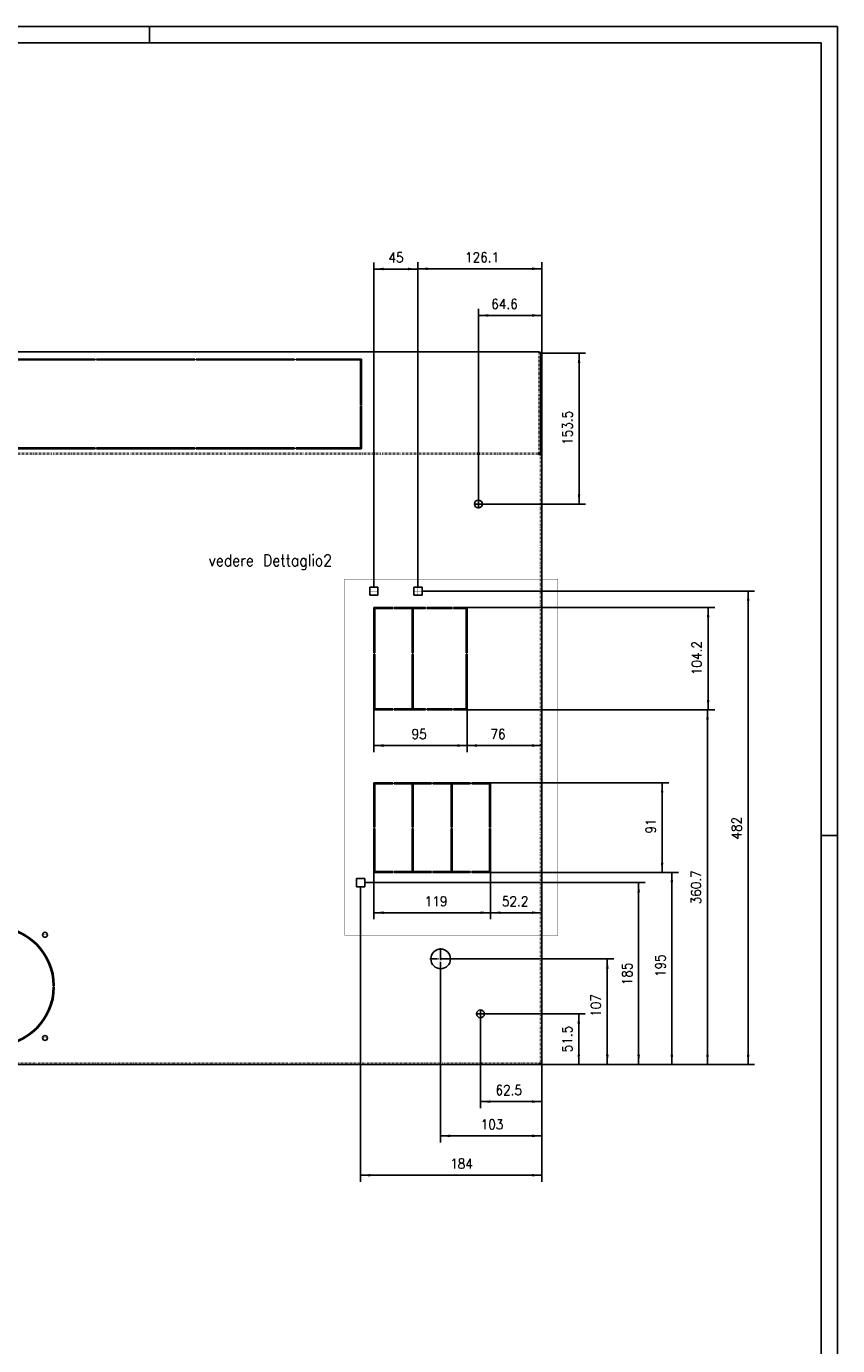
# Model space of a CAD drawing. Header units: inches. Extents: x -1375 to -186, y -85 to 756.
# Tile 20 of 20: x -434 to -186, y 353 to 756. Entities that reach past the tile are written whole.
import ezdxf

# ---------------------------------------------------------------- set-up
doc = ezdxf.new("R2010")
doc.units = ezdxf.units.IN
doc.linetypes.add('DOT_CENTER', pattern=[14, 12, -1, 0, -1])
doc.linetypes.add('DOTTED', pattern=[1, 0, -1])
doc.layers.add('1', color=7, linetype='Continuous')
doc.styles.add('CONVERTER_11', font='txt.shx', dxfattribs={"width": 0.9})
doc.dimstyles.new('ME10_DIM_222', dxfattribs={"dimtxt": 10, "dimasz": 10, "dimexe": 6.666667, "dimexo": 0, "dimgap": 6.666667, "dimtad": 1, "dimdsep": 46, "dimtxsty": 'CONVERTER_11', "dimsah": 1, "dimcen": 0.09, "dimclrd": 2, "dimclre": 2, "dimclrt": 2, "dimadec": 0, "dimazin": 0, "dimtfac": 1, "dimtdec": 4, "dimtix": 1, "dimtmove": 0, "dimatfit": 3, "dimfxl": 1, "dimtolj": 1, "dimtzin": 0, "dimarcsym": 0})
doc.dimstyles.new('ME10_DIM_223', dxfattribs={"dimtxt": 10, "dimasz": 10, "dimexe": 6.666667, "dimexo": 0, "dimgap": 6.666667, "dimtad": 1, "dimdec": 0, "dimdsep": 46, "dimtxsty": 'CONVERTER_11', "dimsah": 1, "dimcen": 0.09, "dimclrd": 2, "dimclre": 2, "dimclrt": 2, "dimadec": 0, "dimazin": 0, "dimtfac": 1, "dimtdec": 4, "dimtix": 1, "dimtmove": 0, "dimatfit": 3, "dimfxl": 1, "dimtolj": 1, "dimtzin": 0, "dimarcsym": 0})
doc.dimstyles.new('ME10_DIM_224', dxfattribs={"dimtxt": 10, "dimasz": 10, "dimexe": 6.666667, "dimexo": 0, "dimgap": 6.666667, "dimtad": 1, "dimdec": 0, "dimdsep": 46, "dimtxsty": 'CONVERTER_11', "dimsah": 1, "dimcen": 0.09, "dimclrd": 2, "dimclre": 2, "dimclrt": 2, "dimadec": 0, "dimazin": 0, "dimtfac": 1, "dimtdec": 4, "dimtix": 1, "dimtmove": 0, "dimatfit": 3, "dimfxl": 1, "dimtolj": 1, "dimtzin": 0, "dimarcsym": 0})
doc.dimstyles.new('ME10_DIM_225', dxfattribs={"dimtxt": 10, "dimasz": 10, "dimexe": 6.666667, "dimexo": 0, "dimgap": 6.666667, "dimtad": 1, "dimdsep": 46, "dimtxsty": 'CONVERTER_11', "dimsah": 1, "dimcen": 0.09, "dimclrd": 2, "dimclre": 2, "dimclrt": 2, "dimadec": 0, "dimazin": 0, "dimtfac": 1, "dimtdec": 4, "dimtix": 1, "dimtmove": 0, "dimatfit": 3, "dimfxl": 1, "dimtolj": 1, "dimtzin": 0, "dimarcsym": 0})
doc.dimstyles.new('ME10_DIM_228', dxfattribs={"dimtxt": 10, "dimasz": 10, "dimexe": 6.666667, "dimexo": 0, "dimgap": 6.666667, "dimtad": 1, "dimdec": 1, "dimdsep": 46, "dimtxsty": 'CONVERTER_11', "dimsah": 1, "dimcen": 0.09, "dimclrd": 2, "dimclre": 2, "dimclrt": 2, "dimadec": 0, "dimazin": 0, "dimtfac": 1, "dimtdec": 4, "dimtix": 1, "dimtmove": 0, "dimatfit": 3, "dimfxl": 1, "dimtolj": 1, "dimtzin": 0, "dimarcsym": 0})
doc.dimstyles.new('ME10_DIM_229', dxfattribs={"dimtxt": 10, "dimasz": 10, "dimexe": 6.666667, "dimexo": 0, "dimgap": 6.666667, "dimtad": 1, "dimdec": 0, "dimdsep": 46, "dimtxsty": 'CONVERTER_11', "dimsah": 1, "dimcen": 0.09, "dimclrd": 2, "dimclre": 2, "dimclrt": 2, "dimadec": 0, "dimazin": 0, "dimtfac": 1, "dimtdec": 4, "dimtix": 1, "dimtmove": 0, "dimatfit": 3, "dimfxl": 1, "dimtolj": 1, "dimtzin": 0, "dimarcsym": 0})
doc.dimstyles.new('ME10_DIM_230', dxfattribs={"dimtxt": 10, "dimasz": 10, "dimexe": 6.666667, "dimexo": 0, "dimgap": 6.666667, "dimtad": 1, "dimdec": 0, "dimdsep": 46, "dimtxsty": 'CONVERTER_11', "dimsah": 1, "dimcen": 0.09, "dimclrd": 2, "dimclre": 2, "dimclrt": 2, "dimadec": 0, "dimazin": 0, "dimtfac": 1, "dimtdec": 4, "dimtix": 1, "dimtmove": 0, "dimatfit": 3, "dimfxl": 1, "dimtolj": 1, "dimtzin": 0, "dimarcsym": 0})
doc.dimstyles.new('ME10_DIM_231', dxfattribs={"dimtxt": 10, "dimasz": 10, "dimexe": 6.666667, "dimexo": 0, "dimgap": 6.666667, "dimtad": 1, "dimdsep": 46, "dimtxsty": 'CONVERTER_11', "dimsah": 1, "dimcen": 0.09, "dimclrd": 2, "dimclre": 2, "dimclrt": 2, "dimadec": 0, "dimazin": 0, "dimtfac": 1, "dimtdec": 4, "dimtix": 1, "dimtmove": 0, "dimatfit": 3, "dimfxl": 1, "dimtolj": 1, "dimtzin": 0, "dimarcsym": 0})
doc.dimstyles.new('ME10_DIM_232', dxfattribs={"dimtxt": 10, "dimasz": 10, "dimexe": 6.666667, "dimexo": 0, "dimgap": 6.666667, "dimtad": 1, "dimdec": 0, "dimdsep": 46, "dimtxsty": 'CONVERTER_11', "dimsah": 1, "dimcen": 0.09, "dimclrd": 2, "dimclre": 2, "dimclrt": 2, "dimadec": 0, "dimazin": 0, "dimtfac": 1, "dimtdec": 4, "dimtix": 1, "dimtmove": 0, "dimatfit": 3, "dimfxl": 1, "dimtolj": 1, "dimtzin": 0, "dimarcsym": 0})
doc.dimstyles.new('ME10_DIM_233', dxfattribs={"dimtxt": 10, "dimasz": 10, "dimexe": 6.666667, "dimexo": 0, "dimgap": 6.666667, "dimtad": 1, "dimdsep": 46, "dimtxsty": 'CONVERTER_11', "dimsah": 1, "dimcen": 0.09, "dimclrd": 2, "dimclre": 2, "dimclrt": 2, "dimadec": 0, "dimazin": 0, "dimtfac": 1, "dimtdec": 4, "dimtix": 1, "dimtmove": 0, "dimatfit": 3, "dimfxl": 1, "dimtolj": 1, "dimtzin": 0, "dimarcsym": 0})
doc.dimstyles.new('ME10_DIM_241', dxfattribs={"dimtxt": 10, "dimasz": 10, "dimexe": 6.666667, "dimexo": 0, "dimgap": 6.666667, "dimtad": 1, "dimdec": 0, "dimdsep": 46, "dimtxsty": 'CONVERTER_11', "dimsah": 1, "dimcen": 0.09, "dimclrd": 2, "dimclre": 2, "dimclrt": 2, "dimadec": 0, "dimazin": 0, "dimtfac": 1, "dimtdec": 4, "dimtix": 1, "dimtmove": 0, "dimatfit": 3, "dimfxl": 1, "dimtolj": 1, "dimtzin": 0, "dimarcsym": 0})
doc.dimstyles.new('ME10_DIM_242', dxfattribs={"dimtxt": 10, "dimasz": 10, "dimexe": 6.666667, "dimexo": 0, "dimgap": 6.666667, "dimtad": 1, "dimdsep": 46, "dimtxsty": 'CONVERTER_11', "dimsah": 1, "dimcen": 0.09, "dimclrd": 2, "dimclre": 2, "dimclrt": 2, "dimadec": 0, "dimazin": 0, "dimtfac": 1, "dimtdec": 4, "dimtix": 1, "dimtmove": 0, "dimatfit": 3, "dimfxl": 1, "dimtolj": 1, "dimtzin": 0, "dimarcsym": 0})
doc.dimstyles.new('ME10_DIM_243', dxfattribs={"dimtxt": 10, "dimasz": 10, "dimexe": 6.666667, "dimexo": 0, "dimgap": 6.666667, "dimtad": 1, "dimdsep": 46, "dimtxsty": 'CONVERTER_11', "dimsah": 1, "dimcen": 0.09, "dimclrd": 2, "dimclre": 2, "dimclrt": 2, "dimadec": 0, "dimazin": 0, "dimtfac": 1, "dimtdec": 4, "dimtix": 1, "dimtmove": 0, "dimatfit": 3, "dimfxl": 1, "dimtolj": 1, "dimtzin": 0, "dimarcsym": 0})
doc.dimstyles.new('ME10_DIM_245', dxfattribs={"dimtxt": 10, "dimasz": 10, "dimexe": 6.666667, "dimexo": 0, "dimgap": 6.666667, "dimtad": 1, "dimdsep": 46, "dimtxsty": 'CONVERTER_11', "dimsah": 1, "dimcen": 0.09, "dimclrd": 2, "dimclre": 2, "dimclrt": 2, "dimadec": 0, "dimazin": 0, "dimtfac": 1, "dimtdec": 4, "dimtix": 1, "dimtmove": 0, "dimatfit": 3, "dimfxl": 1, "dimtolj": 1, "dimtzin": 0, "dimarcsym": 0})
doc.dimstyles.new('ME10_DIM_248', dxfattribs={"dimtxt": 10, "dimasz": 10, "dimexe": 6.666667, "dimexo": 0, "dimgap": 6.666667, "dimtad": 1, "dimdec": 0, "dimdsep": 46, "dimtxsty": 'CONVERTER_11', "dimsah": 1, "dimcen": 0.09, "dimclrd": 2, "dimclre": 2, "dimclrt": 2, "dimadec": 0, "dimazin": 0, "dimtfac": 1, "dimtdec": 4, "dimtix": 1, "dimtmove": 0, "dimatfit": 3, "dimfxl": 1, "dimtolj": 1, "dimtzin": 0, "dimarcsym": 0})
doc.dimstyles.new('ME10_DIM_249', dxfattribs={"dimtxt": 10, "dimasz": 10, "dimexe": 6.666667, "dimexo": 0, "dimgap": 6.666667, "dimtad": 1, "dimdec": 1, "dimdsep": 46, "dimtxsty": 'CONVERTER_11', "dimsah": 1, "dimcen": 0.09, "dimclrd": 2, "dimclre": 2, "dimclrt": 2, "dimadec": 0, "dimazin": 0, "dimtfac": 1, "dimtdec": 4, "dimtix": 1, "dimtmove": 0, "dimatfit": 3, "dimfxl": 1, "dimtolj": 1, "dimtzin": 0, "dimarcsym": 0})
doc.dimstyles.new('ME10_DIM_250', dxfattribs={"dimtxt": 10, "dimasz": 10, "dimexe": 6.666667, "dimexo": 0, "dimgap": 6.666667, "dimtad": 1, "dimdec": 1, "dimdsep": 46, "dimtxsty": 'CONVERTER_11', "dimsah": 1, "dimcen": 0.09, "dimclrd": 2, "dimclre": 2, "dimclrt": 2, "dimadec": 0, "dimazin": 0, "dimtfac": 1, "dimtdec": 4, "dimtix": 1, "dimtmove": 0, "dimatfit": 3, "dimfxl": 1, "dimtolj": 1, "dimtzin": 0, "dimarcsym": 0})
doc.dimstyles.new('ME10_DIM_252', dxfattribs={"dimtxt": 10, "dimasz": 10, "dimexe": 6.666667, "dimexo": 0, "dimgap": 6.666667, "dimtad": 1, "dimdsep": 46, "dimtxsty": 'CONVERTER_11', "dimsah": 1, "dimcen": 0.09, "dimclrd": 2, "dimclre": 2, "dimclrt": 2, "dimadec": 0, "dimazin": 0, "dimtfac": 1, "dimtdec": 4, "dimtix": 1, "dimtmove": 0, "dimatfit": 3, "dimfxl": 1, "dimtolj": 1, "dimtzin": 0, "dimarcsym": 0})
doc.dimstyles.new('ME10_DIM_253', dxfattribs={"dimtxt": 10, "dimasz": 10, "dimexe": 6.666667, "dimexo": 0, "dimgap": 6.666667, "dimtad": 1, "dimdec": 1, "dimdsep": 46, "dimtxsty": 'CONVERTER_11', "dimsah": 1, "dimcen": 0.09, "dimclrd": 2, "dimclre": 2, "dimclrt": 2, "dimadec": 0, "dimazin": 0, "dimtfac": 1, "dimtdec": 4, "dimtix": 1, "dimtmove": 0, "dimatfit": 3, "dimfxl": 1, "dimtolj": 1, "dimtzin": 0, "dimarcsym": 0})

# ---------------------------------------------------------------- blocks, each defined once
blk = doc.blocks.new('Dettaglio2__15', base_point=(-1122.7, 1593.4))
at = {"layer": '1', "color": 7, "linetype": 'DOT_CENTER', "const_width": 0.35}
for points in [[(-1122.1, 1956.5), (-905.1, 1956.5)], [(-1122.1, 1594), (-1122.1, 1956.5)], [(-905.1, 1956.5), (-905.1, 1594)], [(-905.1, 1594), (-1122.1, 1594)]]:
    blk.add_lwpolyline(points, dxfattribs=at)
at = {"layer": '1', "color": 7, "insert": (-1197.6, 1981.4), "char_height": 11.667, "attachment_point": 2, "line_spacing_factor": 1.320528, "style": 'CONVERTER_11'}
blk.add_mtext('vedere Dettaglio2', dxfattribs=at)
blk = doc.blocks.new('213223A-27A_cassaforma__17', base_point=(-2035.4, 1462.7))
at = {"color": 7, "linetype": 'Continuous'}
for p, q in [((-2032.4, 2187.9), (-924.4, 2187.9)), ((-924.4, 2187.6), (-924.4, 2187.9)), ((-1376, 2180.4), (-1477.5, 2180.4)), ((-1477.5, 2179.6), (-1376, 2179.6)), ((-1376, 2179.6), (-1376, 2180.4)), ((-1274.5, 2180.4), (-1374.5, 2180.4)), ((-1374.5, 2180.4), (-1374.5, 2179.6)), ((-1374.5, 2179.6), (-1274.5, 2179.6)), ((-1274.5, 2179.6), (-1274.5, 2180.4)), ((-1173, 2180.4), (-1273, 2180.4)), ((-1273, 2180.4), (-1273, 2179.6)), ((-1273, 2179.6), (-1173, 2179.6)), ((-1173, 2179.6), (-1173, 2180.4)), ((-1171.5, 2180.4), (-1171.5, 2179.6)), ((-1104.8, 2180.4), (-1171.5, 2180.4)), ((-1171.5, 2179.6), (-1105.8, 2179.6)), ((-1105.8, 2179.6), (-1105.8, 2133.5)), ((-1104.8, 2179.1), (-1105.8, 2179.1)), ((-1104.8, 2179.1), (-1104.8, 2180.4)), ((-1104.8, 2133.5), (-1104.8, 2179.1)), ((-924.4, 2187.6), (-924.4, 2187.2)), ((-922.9, 2186.4), (-922.9, 2186.4)), ((-922.9, 2186.1), (-922.9, 2186.4)), ((-922.9, 2186.1), (-922.9, 2083.5)), ((-921.4, 2186.4), (-922.4, 2186.4)), ((-922.4, 2083.2), (-922.4, 2186.4)), ((-921.4, 2083.2), (-921.4, 2186.4)), ((-1105.8, 2133.5), (-1104.8, 2133.5)), ((-1104.8, 2132.6), (-1105.8, 2132.6)), ((-1105.8, 2132.6), (-1105.8, 2131.3)), ((-1104.8, 2131.3), (-1105.8, 2131.3)), ((-1105.8, 2131.3), (-1105.8, 2090)), ((-1104.8, 2131.3), (-1104.8, 2132.6)), ((-1104.8, 2089.2), (-1104.8, 2131.3)), ((-1376, 2090), (-1477.5, 2090)), ((-1477.5, 2089.2), (-1376, 2089.2)), ((-1376, 2089.2), (-1376, 2090)), ((-1274.5, 2090), (-1374.5, 2090)), ((-1374.5, 2090), (-1374.5, 2089.2)), ((-1374.5, 2089.2), (-1274.5, 2089.2)), ((-1274.5, 2089.2), (-1274.5, 2090)), ((-1273, 2090), (-1273, 2089.2)), ((-1173, 2090), (-1273, 2090)), ((-1273, 2089.2), (-1173, 2089.2)), ((-1173, 2089.2), (-1173, 2090)), ((-1171.5, 2090), (-1171.5, 2089.2)), ((-1105.8, 2090), (-1171.5, 2090)), ((-1171.5, 2089.2), (-1104.8, 2089.2)), ((-1105.8, 2089.2), (-1105.8, 2090)), ((-924.4, 2083.9), (-924.4, 2084.7)), ((-924.4, 2083.5), (-924.4, 2083.9)), ((-924.4, 2083.5), (-924.4, 2083.2)), ((-924.4, 2083.2), (-922.9, 2083.2)), ((-923.9, 2083.5), (-923.9, 2083.2)), ((-923.9, 2083.5), (-922.9, 2083.5)), ((-922.9, 2083.2), (-922.9, 2083.5)), ((-922.4, 2083.2), (-922.9, 2083.2)), ((-921.4, 2083.2), (-922.4, 2083.2)), ((-921.4, 2083.2), (-921.4, 1464.2)), ((-1096.6, 1948.4), (-1088.3, 1948.4)), ((-1096.6, 1940.1), (-1096.6, 1948.4)), ((-1088.3, 1948.4), (-1088.3, 1940.1)), ((-1051.6, 1948.4), (-1043.3, 1948.4)), ((-1051.6, 1940.1), (-1051.6, 1948.4)), ((-1043.3, 1948.4), (-1043.3, 1940.1)), ((-1088.3, 1940.1), (-1096.6, 1940.1)), ((-1043.3, 1940.1), (-1051.6, 1940.1)), ((-1092.5, 1927.6), (-1073.2, 1927.6)), ((-1092.5, 1881.5), (-1092.5, 1927.6)), ((-1073.2, 1926.6), (-1091.5, 1926.6)), ((-1091.5, 1926.6), (-1091.5, 1881.5)), ((-1073.2, 1927.6), (-1073.2, 1926.6)), ((-1039.7, 1927.6), (-1071.7, 1927.6)), ((-1071.7, 1926.6), (-1071.7, 1927.6)), ((-1053.5, 1926.6), (-1071.7, 1926.6)), ((-1053.5, 1881.5), (-1053.5, 1926.6)), ((-1052.5, 1926.6), (-1039.7, 1926.6)), ((-1052.5, 1926.6), (-1052.5, 1881.5)), ((-1039.7, 1926.6), (-1039.7, 1927.6)), ((-1012.7, 1927.6), (-1038.2, 1927.6)), ((-1038.2, 1927.6), (-1038.2, 1926.6)), ((-1038.2, 1926.6), (-1012.7, 1926.6)), ((-1012.7, 1926.6), (-1012.7, 1927.6)), ((-1011.2, 1927.6), (-997.4, 1927.6)), ((-1011.2, 1927.6), (-1011.2, 1926.6)), ((-1011.2, 1926.6), (-998.4, 1926.6)), ((-998.4, 1881.5), (-998.4, 1926.6)), ((-997.4, 1927.6), (-997.4, 1881.5)), ((-1091.5, 1881.5), (-1092.5, 1881.5)), ((-1092.5, 1880), (-1091.5, 1880)), ((-1092.5, 1823.4), (-1092.5, 1880)), ((-1091.5, 1880), (-1091.5, 1824.4)), ((-1052.5, 1881.5), (-1053.5, 1881.5)), ((-1053.5, 1824.4), (-1053.5, 1880)), ((-1053.5, 1880), (-1052.5, 1880)), ((-1052.5, 1880), (-1052.5, 1824.4)), ((-997.4, 1881.5), (-998.4, 1881.5)), ((-998.4, 1824.4), (-998.4, 1880)), ((-998.4, 1880), (-997.4, 1880)), ((-997.4, 1880), (-997.4, 1823.4)), ((-1073.2, 1823.4), (-1092.5, 1823.4)), ((-1091.5, 1824.4), (-1073.2, 1824.4)), ((-1073.2, 1824.4), (-1073.2, 1823.4)), ((-1071.7, 1823.4), (-1071.7, 1824.4)), ((-1071.7, 1824.4), (-1053.5, 1824.4)), ((-1039.7, 1823.4), (-1071.7, 1823.4)), ((-1039.7, 1824.4), (-1052.5, 1824.4)), ((-1039.7, 1823.4), (-1039.7, 1824.4)), ((-1012.7, 1824.4), (-1038.2, 1824.4)), ((-1038.2, 1824.4), (-1038.2, 1823.4)), ((-1038.2, 1823.4), (-1012.7, 1823.4)), ((-1012.7, 1823.4), (-1012.7, 1824.4)), ((-998.4, 1824.4), (-1011.2, 1824.4)), ((-1011.2, 1824.4), (-1011.2, 1823.4)), ((-1011.2, 1823.4), (-997.4, 1823.4)), ((-1092.5, 1704.2), (-1092.5, 1749.1)), ((-1092.5, 1749.1), (-1073.2, 1749.1)), ((-1073.2, 1748.1), (-1091.5, 1748.1)), ((-1091.5, 1748.1), (-1091.5, 1704.2)), ((-1073.2, 1749.1), (-1073.2, 1748.1)), ((-1071.7, 1748.1), (-1071.7, 1749.1)), ((-1071.7, 1749.1), (-1033.8, 1749.1)), ((-1053.5, 1748.1), (-1071.7, 1748.1)), ((-1053.5, 1704.2), (-1053.5, 1748.1)), ((-1052.5, 1748.1), (-1052.5, 1704.2)), ((-1033.8, 1748.1), (-1052.5, 1748.1)), ((-1033.8, 1749.1), (-1033.8, 1748.1)), ((-1032.3, 1748.1), (-1032.3, 1749.1)), ((-1032.3, 1749.1), (-994.3, 1749.1)), ((-1013.6, 1748.1), (-1032.3, 1748.1)), ((-1013.6, 1748.1), (-1013.6, 1704.2)), ((-994.3, 1748.1), (-1012.6, 1748.1)), ((-1012.6, 1748.1), (-1012.6, 1704.2)), ((-994.3, 1749.1), (-994.3, 1748.1)), ((-992.8, 1748.1), (-992.8, 1749.1)), ((-992.8, 1749.1), (-973.6, 1749.1)), ((-974.6, 1748.1), (-992.8, 1748.1)), ((-974.6, 1704.2), (-974.6, 1748.1)), ((-973.6, 1749.1), (-973.6, 1704.2)), ((-1091.5, 1704.2), (-1092.5, 1704.2)), ((-1092.5, 1702.7), (-1091.5, 1702.7)), ((-1092.5, 1658), (-1092.5, 1702.7)), ((-1091.5, 1702.7), (-1091.5, 1659)), ((-1052.5, 1704.2), (-1053.5, 1704.2)), ((-1053.5, 1702.7), (-1052.5, 1702.7)), ((-1053.5, 1659), (-1053.5, 1702.7)), ((-1052.5, 1659), (-1052.5, 1702.7)), ((-1012.6, 1704.2), (-1013.6, 1704.2)), ((-1013.6, 1659), (-1013.6, 1702.7)), ((-1013.6, 1702.7), (-1012.6, 1702.7)), ((-1012.6, 1702.7), (-1012.6, 1659)), ((-973.6, 1704.2), (-974.6, 1704.2)), ((-974.6, 1659), (-974.6, 1702.7)), ((-974.6, 1702.7), (-973.6, 1702.7)), ((-973.6, 1702.7), (-973.6, 1658)), ((-1109.9, 1643.5), (-1109.9, 1651.8)), ((-1109.9, 1651.8), (-1101.6, 1651.8)), ((-1101.6, 1651.8), (-1101.6, 1643.5)), ((-1073.2, 1658), (-1092.5, 1658)), ((-1091.5, 1659), (-1073.2, 1659)), ((-1073.2, 1659), (-1073.2, 1658)), ((-1071.7, 1658), (-1071.7, 1659)), ((-1071.7, 1659), (-1053.5, 1659)), ((-1033.8, 1658), (-1071.7, 1658)), ((-1052.5, 1659), (-1033.8, 1659)), ((-1033.8, 1659), (-1033.8, 1658)), ((-1032.3, 1658), (-1032.3, 1659)), ((-1032.3, 1659), (-1013.6, 1659)), ((-994.3, 1658), (-1032.3, 1658)), ((-1012.6, 1659), (-994.3, 1659)), ((-994.3, 1659), (-994.3, 1658)), ((-992.8, 1658), (-992.8, 1659)), ((-992.8, 1659), (-974.6, 1659)), ((-973.6, 1658), (-992.8, 1658)), ((-1101.6, 1643.5), (-1109.9, 1643.5)), ((-1418.4, 1542.7), (-1417.4, 1542.7)), ((-1417.4, 1541.7), (-1418.4, 1541.7)), ((-923.5, 1464.2), (-924, 1464.2)), ((-924, 1463.7), (-924, 1464.2)), ((-924, 1462.7), (-924, 1463.7)), ((-922.9, 1464.2), (-923.5, 1464.2)), ((-922.9, 1464.2), (-922.5, 1464.2)), ((-922.5, 1464.2), (-921.4, 1464.2)), ((-924, 1462.7), (-2032.8, 1462.7))]:
    blk.add_line(p, q, dxfattribs=at)
at = {"color": 3, "linetype": 'DOTTED'}
for p, q in [((-924.4, 2187.6), (-2032.4, 2187.6)), ((-924.4, 2187.2), (-924.4, 2084.7)), ((-924.4, 2084.7), (-2032.4, 2084.7)), ((-924.4, 2083.5), (-2032.4, 2083.5)), ((-922.9, 1464.2), (-922.9, 2083.2)), ((-924, 1464.2), (-2032.8, 1464.2))]:
    blk.add_line(p, q, dxfattribs=at)
at = {"color": 7, "linetype": 'Continuous'}
for centre, radius in [((-986, 2032.9), 4), ((-1426.9, 1594.7), 2.5), ((-1024.4, 1570.1), 10), ((-983.9, 1514.2), 4), ((-1426.9, 1489.7), 2.5)]:
    blk.add_circle(centre, radius, dxfattribs=at)
for centre, radius, start, end in [((-924.4, 2186.4), 1.5, 0, 90), ((-1478.4, 1542.2), 61, 0.4696, 89.5304), ((-1478.4, 1542.2), 60, 0.4775, 89.5225), ((-1478.4, 1542.2), 61, 270.4696, 359.5304), ((-1478.4, 1542.2), 60, 270.4775, 359.5225), ((-924, 1464.2), 1.5, 270, 0), ((-924, 1464.2), 0.5, 270, 0)]:
    blk.add_arc(centre, radius, start, end, dxfattribs=at)
for points, knots in [([(-922.9, 2186.1), (-922.9, 2186.2), (-922.9, 2186.4), (-923.1, 2186.7), (-923.3, 2186.9), (-923.6, 2187.1), (-924, 2187.2), (-924.2, 2187.2), (-924.4, 2187.2)], [0, 0, 0, 0, 0.305993, 0.624571, 0.963843, 1.325541, 1.705593, 2.095848, 2.095848, 2.095848, 2.095848]), ([(-922.9, 2083.5), (-922.9, 2083.6), (-922.9, 2083.8), (-923.1, 2084.1), (-923.3, 2084.3), (-923.6, 2084.5), (-924, 2084.6), (-924.2, 2084.7), (-924.4, 2084.7)], [0, 0, 0, 0, 0.305993, 0.624571, 0.963843, 1.325541, 1.705593, 2.095848, 2.095848, 2.095848, 2.095848]), ([(-923.9, 2083.5), (-923.9, 2083.5), (-923.9, 2083.6), (-923.9, 2083.7), (-924, 2083.8), (-924.1, 2083.8), (-924.2, 2083.9), (-924.3, 2083.9), (-924.4, 2083.9)], [0, 0, 0, 0, 0.1019978, 0.2081904, 0.3212811, 0.4418471, 0.5685309, 0.6986159, 0.6986159, 0.6986159, 0.6986159])]:
    blk.add_open_spline(points, degree=3, knots=knots, dxfattribs=at)
at = {"layer": '1', "color": 2, "linetype": 'DOT_CENTER'}
for p, q in [((-981.6, 2032.9), (-990.4, 2032.9)), ((-986, 2037.3), (-986, 2028.5)), ((-1024.4, 1581.1), (-1024.4, 1559.1)), ((-1013.4, 1570.1), (-1035.4, 1570.1)), ((-983.9, 1518.6), (-983.9, 1509.8)), ((-979.5, 1514.2), (-988.3, 1514.2))]:
    blk.add_line(p, q, dxfattribs=at)
at = {"layer": '1', "color": 30, "linetype": 'DOT_CENTER', "const_width": 0.25}
for points in [[(-1092.5, 1940.1), (-1092.5, 1948.4)], [(-1047.5, 1940.1), (-1047.5, 1948.4)], [(-1096.6, 1944.2), (-1088.3, 1944.2)], [(-1051.6, 1944.2), (-1043.3, 1944.2)], [(-1105.8, 1651.8), (-1105.8, 1643.5)], [(-1109.9, 1647.7), (-1101.6, 1647.7)], [(-1426.9, 1597.4), (-1426.9, 1591.9)], [(-1424.1, 1594.7), (-1429.6, 1594.7)], [(-1426.9, 1492.4), (-1426.9, 1486.9)], [(-1424.1, 1489.7), (-1429.6, 1489.7)]]:
    blk.add_lwpolyline(points, dxfattribs=at)
blk = doc.blocks.new('*D249')
at = {"layer": '1', "color": 2, "linetype": 'Continuous'}
for p, q in [((-973.6, 1658), (-973.6, 1610.4)), ((-921.4, 1617.1), (-973.6, 1617.1)), ((-921.4, 1464.2), (-921.4, 1623.7))]:
    blk.add_line(p, q, dxfattribs=at)
at = {"layer": '1', "color": 2}
for points in [[(-963.6, 1618.4), (-963.6, 1615.8), (-973.6, 1617.1)], [(-931.4, 1615.8), (-931.4, 1618.4), (-921.4, 1617.1)]]:
    blk.add_solid(points, dxfattribs=at)
at = {"layer": '1', "color": 2, "insert": (-962.1, 1623.7), "char_height": 10, "attachment_point": 7, "rotation": 0.0001, "line_spacing_factor": 0.60024, "style": 'CONVERTER_11'}
blk.add_mtext('52.2', dxfattribs=at)
blk = doc.blocks.new('*D250')
at = {"layer": '1', "color": 2, "linetype": 'Continuous'}
for p, q in [((-1092.5, 1658), (-1092.5, 1610.4)), ((-973.6, 1658), (-973.6, 1610.4)), ((-1092.5, 1617.1), (-973.6, 1617.1))]:
    blk.add_line(p, q, dxfattribs=at)
at = {"layer": '1', "color": 2}
for points in [[(-1082.5, 1618.4), (-1082.5, 1615.8), (-1092.5, 1617.1)], [(-983.6, 1615.8), (-983.6, 1618.4), (-973.6, 1617.1)]]:
    blk.add_solid(points, dxfattribs=at)
at = {"layer": '1', "color": 2, "insert": (-1040.6, 1623.7), "char_height": 10, "attachment_point": 7, "rotation": 0.0001, "line_spacing_factor": 0.60024, "style": 'CONVERTER_11'}
blk.add_mtext('119', dxfattribs=at)
blk = doc.blocks.new('*D251')
at = {"layer": '1', "color": 2, "linetype": 'Continuous'}
for p, q in [((-1092.5, 1823.4), (-1092.5, 1780.5)), ((-997.4, 1823.4), (-997.4, 1780.5)), ((-1092.5, 1787.2), (-997.4, 1787.2))]:
    blk.add_line(p, q, dxfattribs=at)
at = {"layer": '1', "color": 2}
for points in [[(-1082.5, 1788.5), (-1082.5, 1785.8), (-1092.5, 1787.2)], [(-1007.4, 1785.8), (-1007.4, 1788.5), (-997.4, 1787.2)]]:
    blk.add_solid(points, dxfattribs=at)
at = {"layer": '1', "color": 2, "insert": (-1054, 1793.8), "char_height": 10, "attachment_point": 7, "rotation": 0.0001, "line_spacing_factor": 0.60024, "style": 'CONVERTER_11'}
blk.add_mtext('95', dxfattribs=at)
blk = doc.blocks.new('*D252')
at = {"layer": '1', "color": 2, "linetype": 'Continuous'}
for p, q in [((-997.4, 1823.4), (-997.4, 1780.5)), ((-921.4, 1787.2), (-997.4, 1787.2)), ((-921.4, 1464.2), (-921.4, 1793.8))]:
    blk.add_line(p, q, dxfattribs=at)
at = {"layer": '1', "color": 2}
for points in [[(-987.4, 1788.5), (-987.4, 1785.8), (-997.4, 1787.2)], [(-931.4, 1785.8), (-931.4, 1788.5), (-921.4, 1787.2)]]:
    blk.add_solid(points, dxfattribs=at)
at = {"layer": '1', "color": 2, "insert": (-973.8, 1793.8), "char_height": 10, "attachment_point": 7, "rotation": 0.0001, "line_spacing_factor": 0.60024, "style": 'CONVERTER_11'}
blk.add_mtext('76', dxfattribs=at)
blk = doc.blocks.new('*D255')
at = {"layer": '1', "color": 2, "linetype": 'Continuous'}
for p, q in [((-997.4, 1927.6), (-745.6, 1927.6)), ((-752.3, 1927.6), (-752.3, 1823.4)), ((-997.4, 1823.4), (-745.6, 1823.4))]:
    blk.add_line(p, q, dxfattribs=at)
at = {"layer": '1', "color": 2}
for points in [[(-751, 1917.6), (-753.6, 1917.6), (-752.3, 1927.6)], [(-753.6, 1833.4), (-751, 1833.4), (-752.3, 1823.4)]]:
    blk.add_solid(points, dxfattribs=at)
at = {"layer": '1', "color": 2, "insert": (-758.9, 1858.8), "char_height": 10, "attachment_point": 7, "rotation": 90, "line_spacing_factor": 0.60024, "style": 'CONVERTER_11'}
blk.add_mtext('104.2', dxfattribs=at)
blk = doc.blocks.new('*D256')
at = {"layer": '1', "color": 2, "linetype": 'Continuous'}
for p, q in [((-992.8, 1749.1), (-792.4, 1749.1)), ((-799.1, 1749.1), (-799.1, 1658)), ((-973.6, 1658), (-792.4, 1658))]:
    blk.add_line(p, q, dxfattribs=at)
at = {"layer": '1', "color": 2}
for points in [[(-797.8, 1739.1), (-800.4, 1739.1), (-799.1, 1749.1)], [(-800.4, 1668), (-797.8, 1668), (-799.1, 1658)]]:
    blk.add_solid(points, dxfattribs=at)
at = {"layer": '1', "color": 2, "insert": (-805.7, 1697.6), "char_height": 10, "attachment_point": 7, "rotation": 90, "line_spacing_factor": 0.60024, "style": 'CONVERTER_11'}
blk.add_mtext('91', dxfattribs=at)
blk = doc.blocks.new('*D257')
at = {"layer": '1', "color": 2, "linetype": 'Continuous'}
for p, q in [((-973.6, 1658), (-782.5, 1658)), ((-789.2, 1462.7), (-789.2, 1658)), ((-924, 1462.7), (-782.5, 1462.7))]:
    blk.add_line(p, q, dxfattribs=at)
at = {"layer": '1', "color": 2}
for points in [[(-787.9, 1648), (-790.5, 1648), (-789.2, 1658)], [(-790.5, 1472.7), (-787.9, 1472.7), (-789.2, 1462.7)]]:
    blk.add_solid(points, dxfattribs=at)
at = {"layer": '1', "color": 2, "insert": (-795.8, 1551.6), "char_height": 10, "attachment_point": 7, "rotation": 90, "line_spacing_factor": 0.60024, "style": 'CONVERTER_11'}
blk.add_mtext('195', dxfattribs=at)
blk = doc.blocks.new('*D258')
at = {"layer": '1', "color": 2, "linetype": 'Continuous'}
for p, q in [((-1101.6, 1647.7), (-816.3, 1647.7)), ((-823, 1462.7), (-823, 1647.7)), ((-924, 1462.7), (-816.3, 1462.7))]:
    blk.add_line(p, q, dxfattribs=at)
at = {"layer": '1', "color": 2}
for points in [[(-821.6, 1637.7), (-824.3, 1637.7), (-823, 1647.7)], [(-824.3, 1472.7), (-821.6, 1472.7), (-823, 1462.7)]]:
    blk.add_solid(points, dxfattribs=at)
at = {"layer": '1', "color": 2, "insert": (-829.6, 1543.2), "char_height": 10, "attachment_point": 7, "rotation": 90, "line_spacing_factor": 0.60024, "style": 'CONVERTER_11'}
blk.add_mtext('185', dxfattribs=at)
blk = doc.blocks.new('*D259')
at = {"layer": '1', "color": 2, "linetype": 'Continuous'}
for p, q in [((-1013.4, 1570.1), (-848.2, 1570.1)), ((-854.9, 1462.7), (-854.9, 1570.1)), ((-924, 1462.7), (-848.2, 1462.7))]:
    blk.add_line(p, q, dxfattribs=at)
at = {"layer": '1', "color": 2}
for points in [[(-853.5, 1560.1), (-856.2, 1560.1), (-854.9, 1570.1)], [(-856.2, 1472.7), (-853.5, 1472.7), (-854.9, 1462.7)]]:
    blk.add_solid(points, dxfattribs=at)
at = {"layer": '1', "color": 2, "insert": (-861.5, 1511.1), "char_height": 10, "attachment_point": 7, "rotation": 90, "line_spacing_factor": 0.60024, "style": 'CONVERTER_11'}
blk.add_mtext('107', dxfattribs=at)
blk = doc.blocks.new('*D260')
at = {"layer": '1', "color": 2, "linetype": 'Continuous'}
for p, q in [((-979.5, 1514.2), (-877.3, 1514.2)), ((-883.9, 1462.7), (-883.9, 1514.2)), ((-924, 1462.7), (-877.3, 1462.7))]:
    blk.add_line(p, q, dxfattribs=at)
at = {"layer": '1', "color": 2}
for points in [[(-882.6, 1504.2), (-885.2, 1504.2), (-883.9, 1514.2)], [(-885.2, 1472.7), (-882.6, 1472.7), (-883.9, 1462.7)]]:
    blk.add_solid(points, dxfattribs=at)
at = {"layer": '1', "color": 2, "insert": (-890.6, 1475), "char_height": 10, "attachment_point": 7, "rotation": 90, "line_spacing_factor": 0.60024, "style": 'CONVERTER_11'}
blk.add_mtext('51.5', dxfattribs=at)
blk = doc.blocks.new('*D268')
at = {"layer": '1', "color": 2, "linetype": 'Continuous'}
for p, q in [((-1105.8, 1643.5), (-1105.8, 1343.3)), ((-921.4, 1464.2), (-921.4, 1343.3)), ((-921.4, 1350), (-1105.8, 1350))]:
    blk.add_line(p, q, dxfattribs=at)
at = {"layer": '1', "color": 2}
for points in [[(-1095.8, 1351.3), (-1095.8, 1348.7), (-1105.8, 1350)], [(-931.4, 1348.7), (-931.4, 1351.3), (-921.4, 1350)]]:
    blk.add_solid(points, dxfattribs=at)
at = {"layer": '1', "color": 2, "insert": (-1014.7, 1356.7), "char_height": 10, "attachment_point": 7, "rotation": 0.0001, "line_spacing_factor": 0.60024, "style": 'CONVERTER_11'}
blk.add_mtext('184', dxfattribs=at)
blk = doc.blocks.new('*D269')
at = {"layer": '1', "color": 2, "linetype": 'Continuous'}
for p, q in [((-1024.4, 1559.1), (-1024.4, 1383.4)), ((-921.4, 1464.2), (-921.4, 1383.4)), ((-921.4, 1390), (-1024.4, 1390))]:
    blk.add_line(p, q, dxfattribs=at)
at = {"layer": '1', "color": 2}
for points in [[(-1014.4, 1391.4), (-1014.4, 1388.7), (-1024.4, 1390)], [(-931.4, 1388.7), (-931.4, 1391.4), (-921.4, 1390)]]:
    blk.add_solid(points, dxfattribs=at)
at = {"layer": '1', "color": 2, "insert": (-983.7, 1396.7), "char_height": 10, "attachment_point": 7, "rotation": 0.0001, "line_spacing_factor": 0.60024, "style": 'CONVERTER_11'}
blk.add_mtext('103', dxfattribs=at)
blk = doc.blocks.new('*D270')
at = {"layer": '1', "color": 2, "linetype": 'Continuous'}
for p, q in [((-983.9, 1509.8), (-983.9, 1418.2)), ((-921.4, 1464.2), (-921.4, 1418.2)), ((-921.4, 1424.9), (-983.9, 1424.9))]:
    blk.add_line(p, q, dxfattribs=at)
at = {"layer": '1', "color": 2}
for points in [[(-973.9, 1426.2), (-973.9, 1423.6), (-983.9, 1424.9)], [(-931.4, 1423.6), (-931.4, 1426.2), (-921.4, 1424.9)]]:
    blk.add_solid(points, dxfattribs=at)
at = {"layer": '1', "color": 2, "insert": (-968.6, 1431.6), "char_height": 10, "attachment_point": 7, "rotation": 0.0001, "line_spacing_factor": 0.60024, "style": 'CONVERTER_11'}
blk.add_mtext('62.5', dxfattribs=at)
blk = doc.blocks.new('*D272')
at = {"layer": '1', "color": 2, "linetype": 'Continuous'}
for p, q in [((-1092.5, 1948.4), (-1092.5, 2278.7)), ((-1092.5, 2272), (-1047.5, 2272)), ((-1047.5, 1948.4), (-1047.5, 2278.7))]:
    blk.add_line(p, q, dxfattribs=at)
at = {"layer": '1', "color": 2}
for points in [[(-1082.5, 2273.3), (-1082.5, 2270.7), (-1092.5, 2272)], [(-1057.5, 2270.7), (-1057.5, 2273.3), (-1047.5, 2272)]]:
    blk.add_solid(points, dxfattribs=at)
at = {"layer": '1', "color": 2, "insert": (-1077.5, 2278.7), "char_height": 10, "attachment_point": 7, "rotation": 0.0001, "line_spacing_factor": 0.60024, "style": 'CONVERTER_11'}
blk.add_mtext('45', dxfattribs=at)
blk = doc.blocks.new('*D275')
at = {"layer": '1', "color": 2, "linetype": 'Continuous'}
for p, q in [((-1043.3, 1944.2), (-705, 1944.2)), ((-711.6, 1944.2), (-711.6, 1462.7)), ((-924, 1462.7), (-705, 1462.7))]:
    blk.add_line(p, q, dxfattribs=at)
at = {"layer": '1', "color": 2}
for points in [[(-710.3, 1934.2), (-712.9, 1934.2), (-711.6, 1944.2)], [(-712.9, 1472.7), (-710.3, 1472.7), (-711.6, 1462.7)]]:
    blk.add_solid(points, dxfattribs=at)
at = {"layer": '1', "color": 2, "insert": (-718.3, 1691.5), "char_height": 10, "attachment_point": 7, "rotation": 90, "line_spacing_factor": 0.60024, "style": 'CONVERTER_11'}
blk.add_mtext('482', dxfattribs=at)
blk = doc.blocks.new('*D276')
at = {"layer": '1', "color": 2, "linetype": 'Continuous'}
for p, q in [((-921.4, 2186.4), (-877, 2186.4)), ((-883.6, 2186.4), (-883.6, 2032.9)), ((-981.6, 2032.9), (-877, 2032.9))]:
    blk.add_line(p, q, dxfattribs=at)
at = {"layer": '1', "color": 2}
for points in [[(-882.3, 2176.4), (-884.9, 2176.4), (-883.6, 2186.4)], [(-884.9, 2042.9), (-882.3, 2042.9), (-883.6, 2032.9)]]:
    blk.add_solid(points, dxfattribs=at)
at = {"layer": '1', "color": 2, "insert": (-890.3, 2093), "char_height": 10, "attachment_point": 7, "rotation": 90, "line_spacing_factor": 0.60024, "style": 'CONVERTER_11'}
blk.add_mtext('153.5', dxfattribs=at)
blk = doc.blocks.new('*D277')
at = {"layer": '1', "color": 2, "linetype": 'Continuous'}
for p, q in [((-1011.2, 1823.4), (-746.3, 1823.4)), ((-752.9, 1823.4), (-752.9, 1462.7)), ((-924, 1462.7), (-746.3, 1462.7))]:
    blk.add_line(p, q, dxfattribs=at)
at = {"layer": '1', "color": 2}
for points in [[(-751.6, 1813.4), (-754.3, 1813.4), (-752.9, 1823.4)], [(-754.3, 1472.7), (-751.6, 1472.7), (-752.9, 1462.7)]]:
    blk.add_solid(points, dxfattribs=at)
at = {"layer": '1', "color": 2, "insert": (-759.6, 1625.6), "char_height": 10, "attachment_point": 7, "rotation": 90, "line_spacing_factor": 0.60024, "style": 'CONVERTER_11'}
blk.add_mtext('360.7', dxfattribs=at)
blk = doc.blocks.new('*D279')
at = {"layer": '1', "color": 2, "linetype": 'Continuous'}
for p, q in [((-1047.5, 1948.4), (-1047.5, 2278.9)), ((-921.4, 2272.2), (-1047.5, 2272.2)), ((-921.4, 2186.4), (-921.4, 2278.9))]:
    blk.add_line(p, q, dxfattribs=at)
at = {"layer": '1', "color": 2}
for points in [[(-1037.5, 2273.6), (-1037.5, 2270.9), (-1047.5, 2272.2)], [(-931.4, 2270.9), (-931.4, 2273.6), (-921.4, 2272.2)]]:
    blk.add_solid(points, dxfattribs=at)
at = {"layer": '1', "color": 2, "insert": (-999.6, 2278.9), "char_height": 10, "attachment_point": 7, "rotation": 0.0001, "line_spacing_factor": 0.60024, "style": 'CONVERTER_11'}
blk.add_mtext('126.1', dxfattribs=at)
blk = doc.blocks.new('*D280')
at = {"layer": '1', "color": 2, "linetype": 'Continuous'}
for p, q in [((-986, 2037.3), (-986, 2231.4)), ((-921.4, 2186.4), (-921.4, 2231.4)), ((-921.4, 2224.8), (-986, 2224.8))]:
    blk.add_line(p, q, dxfattribs=at)
at = {"layer": '1', "color": 2}
for points in [[(-976, 2226.1), (-976, 2223.4), (-986, 2224.8)], [(-931.4, 2223.4), (-931.4, 2226.1), (-921.4, 2224.8)]]:
    blk.add_solid(points, dxfattribs=at)
at = {"layer": '1', "color": 2, "insert": (-972.9, 2231.4), "char_height": 10, "attachment_point": 7, "rotation": 0.0001, "line_spacing_factor": 0.60024, "style": 'CONVERTER_11'}
blk.add_mtext('64.6', dxfattribs=at)
blk = doc.blocks.new('format_A0', base_point=(-780.67, 335.15))
at = {"layer": '1', "color": 2, "linetype": 'Continuous'}
for p, q in [((-186.17, 755.65), (-1375.17, 755.65)), ((-186.17, -85.35), (-186.17, 755.65))]:
    blk.add_line(p, q, dxfattribs=at)
at = {"layer": '1', "color": 7, "linetype": 'Continuous'}
for p, q in [((-396.17, 750.65), (-396.17, 755.65)), ((-191.17, 750.65), (-1370.17, 750.65)), ((-191.17, -80.35), (-191.17, 750.65)), ((-186.17, 508.65), (-191.17, 508.65))]:
    blk.add_line(p, q, dxfattribs=at)
blk = doc.blocks.new('Posteriore1', base_point=(-1478.378, 1860.175))
blk.add_blockref('213223A-27A_cassaforma__17', (-2035.378, 1462.675))
at = {"layer": '1'}
blk.add_blockref('Dettaglio2__15', (-1122.694, 1593.378), dxfattribs=at)
for base, p1, p2, dimstyle, picture, middle in [((-1092.478, 2272.023), (-1047.478, 1948.378), (-1092.478, 1948.378), 'ME10_DIM_245', '*D272', (-1069.978, 2283.69)), ((-921.378, 2272.235), (-1047.478, 1948.378), (-921.378, 2186.387), 'ME10_DIM_252', '*D279', (-984.428, 2283.902)), ((-921.378, 2224.752), (-986.006, 2037.326), (-921.378, 2186.387), 'ME10_DIM_253', '*D280', (-959.299, 2236.418)), ((-1092.478, 1787.159), (-997.378, 1823.375), (-1092.478, 1823.375), 'ME10_DIM_224', '*D251', (-1046.5, 1798.826)), ((-921.378, 1787.159), (-997.378, 1823.375), (-921.378, 1464.175), 'ME10_DIM_225', '*D252', (-966.254, 1798.826)), ((-1092.478, 1617.074), (-973.578, 1658.025), (-1092.478, 1658.025), 'ME10_DIM_223', '*D250', (-1031.646, 1628.741)), ((-921.378, 1617.074), (-973.578, 1658.025), (-921.378, 1464.175), 'ME10_DIM_222', '*D249', (-948.473, 1628.741)), ((-921.378, 1350.007), (-1105.778, 1643.525), (-921.378, 1464.175), 'ME10_DIM_241', '*D268', (-1004.2, 1361.674)), ((-921.378, 1390.046), (-1024.378, 1559.075), (-921.378, 1464.175), 'ME10_DIM_242', '*D269', (-973.234, 1401.713)), ((-921.378, 1424.895), (-983.878, 1509.775), (-921.378, 1464.175), 'ME10_DIM_243', '*D270', (-954.943, 1436.562))]:
    dim = blk.add_linear_dim(base=base, p1=p1, p2=p2, dimstyle=dimstyle, dxfattribs=at)
    dim.commit()
    dim.dimension.update_dxf_attribs({"geometry": picture, "text_midpoint": middle, "text_rotation": 0.000139})
for base, p1, p2, dimstyle, picture, middle in [((-883.622, 2186.387), (-981.606, 2032.926), (-921.378, 2186.387), 'ME10_DIM_249', '*D276', (-895.288, 2109.656)), ((-711.625, 1944.228), (-923.978, 1462.675), (-1043.328, 1944.228), 'ME10_DIM_248', '*D275', (-723.291, 1703.452)), ((-752.277, 1927.575), (-997.378, 1823.375), (-997.378, 1927.575), 'ME10_DIM_228', '*D255', (-763.943, 1875.475)), ((-752.943, 1823.375), (-923.978, 1462.675), (-1011.153, 1823.375), 'ME10_DIM_250', '*D277', (-764.609, 1643.775)), ((-799.067, 1749.075), (-973.578, 1658.025), (-992.828, 1749.075), 'ME10_DIM_229', '*D256', (-810.734, 1703.619)), ((-789.167, 1462.675), (-973.578, 1658.025), (-923.978, 1462.675), 'ME10_DIM_230', '*D257', (-800.834, 1562.13)), ((-822.954, 1462.675), (-1101.628, 1647.675), (-923.978, 1462.675), 'ME10_DIM_231', '*D258', (-834.621, 1553.716)), ((-854.858, 1462.675), (-1013.378, 1570.075), (-923.978, 1462.675), 'ME10_DIM_232', '*D259', (-866.525, 1521.622)), ((-883.926, 1462.675), (-979.478, 1514.175), (-923.978, 1462.675), 'ME10_DIM_233', '*D260', (-895.593, 1487.141))]:
    dim = blk.add_linear_dim(base=base, p1=p1, p2=p2, angle=90, dimstyle=dimstyle, dxfattribs=at)
    dim.commit()
    dim.dimension.update_dxf_attribs({"geometry": picture, "text_midpoint": middle, "text_rotation": 90})

msp = doc.modelspace()

# ---------------------------------------------------------------- block references
at = {"xscale": 0.3, "yscale": 0.3, "zscale": 0.3}
msp.add_blockref('Posteriore1', (-443.51, 558.05), dxfattribs=at)
at = {"layer": '1'}
msp.add_blockref('format_A0', (-780.67, 335.15), dxfattribs=at)

doc.saveas('drawing.dxf')
